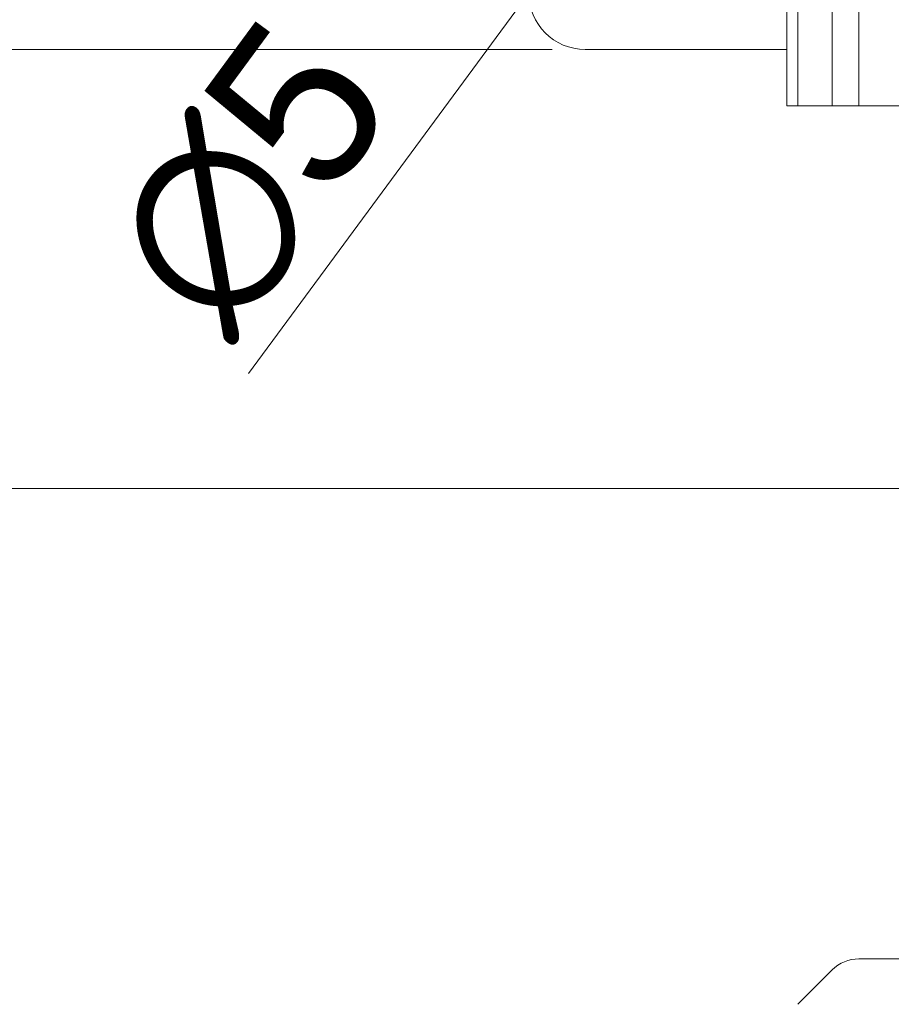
# Model space of a CAD drawing. Header units: millimetres. Extents: x 10000 to 10429, y -3552 to -3104.
# Tile 24 of 47: x 10072 to 10119, y -3454 to -3402. Entities that reach past the tile are written whole.
import ezdxf

# ---------------------------------------------------------------- set-up
doc = ezdxf.new("R2010")
doc.units = ezdxf.units.MM
doc.layers.get('Defpoints').update_dxf_attribs({"lineweight": 18})
doc.layers.add('1', color=7, linetype='Continuous', true_color=0xffffff)
doc.layers.add('7标注层', color=4, linetype='Continuous', lineweight=18)
doc.styles.add('3.5', font='txt', dxfattribs={"height": 8.75})
doc.dimstyles.new('ISO-3.5', dxfattribs={"dimtxt": 8.75, "dimasz": 8.75, "dimexe": 5.25, "dimexo": 1.75, "dimgap": 1.75, "dimtad": 1, "dimdsep": 46, "dimtxsty": '3.5', "dimcen": 8.75, "dimclrd": 256, "dimclre": 256, "dimclrt": 256, "dimadec": 1, "dimazin": 0, "dimtp": 2e-09, "dimtm": 1.1e-09, "dimtfac": 1, "dimtmove": 0, "dimatfit": 3, "dimfxl": 0, "dimtolj": 1, "dimlwd": -1, "dimlwe": -1, "dimarcsym": 0})

# ---------------------------------------------------------------- blocks, each defined once
blk = doc.blocks.new('*D61')
at = {"layer": '7标注层', "transparency": 16777216}
for p, q in [((10100.625, -3235.663), (10038.82, -3235.663)), ((10044.07, -3244.413), (10044.07, -3394.913)), ((10100.625, -3403.663), (10038.82, -3403.663))]:
    blk.add_line(p, q, dxfattribs=at)
for points in [[(10042.612, -3244.413), (10045.528, -3244.413), (10044.07, -3235.663)], [(10042.612, -3394.913), (10045.528, -3394.913), (10044.07, -3403.663)]]:
    blk.add_solid(points, dxfattribs=at)
at = {"layer": 'Defpoints', "color": 0, "transparency": 16777216}
for p in [(10102.375, -3235.663), (10044.07, -3403.663), (10102.375, -3403.663)]:
    blk.add_point(p, dxfattribs=at)
at = {"layer": '7标注层', "transparency": 16777216, "insert": (10037.945, -3319.663), "char_height": 8.75, "attachment_point": 5, "rotation": 90, "style": '3.5'}
blk.add_mtext('\\A1;168', dxfattribs=at)
blk = doc.blocks.new('*D64')
at = {"layer": '7标注层', "transparency": 16777216}
for p, q in [((10113.046, -3382.104), (10118.234, -3375.058)), ((10107.857, -3389.15), (10104.892, -3393.176)), ((10084.5, -3420.869), (10099.704, -3400.222))]:
    blk.add_line(p, q, dxfattribs=at)
for points in [[(10111.871, -3381.239), (10114.22, -3382.969), (10107.857, -3389.15)], [(10098.53, -3399.357), (10100.878, -3401.086), (10104.892, -3393.176)]]:
    blk.add_solid(points, dxfattribs=at)
at = {"layer": 'Defpoints', "color": 0, "transparency": 16777216}
for p in [(10107.857, -3389.15), (10104.892, -3393.176)]:
    blk.add_point(p, dxfattribs=at)
at = {"layer": '7标注层', "transparency": 16777216, "insert": (10084.575, -3410.436), "char_height": 8.75, "attachment_point": 5, "rotation": 53.6326, "style": '3.5'}
blk.add_mtext('\\A1;∅5', dxfattribs=at)

msp = doc.modelspace()

# ---------------------------------------------------------------- linework, layer by layer
at = {"layer": '1', "color": 7, "linetype": 'Continuous', "lineweight": 18}
for p, q in [((10113.075, -3406.663), (10113.075, -3401.663)), ((10113.661, -3401.663), (10113.661, -3406.663)), ((10115.489, -3406.663), (10115.489, -3401.663)), ((10116.903, -3401.663), (10116.903, -3406.663)), ((10102.375, -3403.663), (10113.075, -3403.663)), ((10113.075, -3406.663), (10113.661, -3406.663)), ((10113.661, -3406.663), (10115.489, -3406.663)), ((10115.489, -3406.663), (10116.903, -3406.663)), ((10116.903, -3406.663), (10316.846, -3406.663)), ((10116.903, -3451.945), (10316.846, -3451.945)), ((10113.661, -3454.359), (10115.489, -3452.531))]:
    msp.add_line(p, q, dxfattribs=at)
for centre, radius, start, end in [((10102.375, -3400.663), 3, 180, 270), ((10116.903, -3453.945), 2, 90, 135)]:
    msp.add_arc(centre, radius, start, end, dxfattribs=at)
at = {"layer": '7标注层', "color": 7}
msp.add_line((9999.561, -3426.977), (10428.867, -3426.977), dxfattribs=at)
msp.add_lwpolyline([(9999.561, -3426.977), (10428.867, -3426.977), (10428.867, -3104.369), (9999.561, -3104.369)], close=True, dxfattribs=at)

# ---------------------------------------------------------------- dimensions: what is measured, and where the dimension line sits
dim = msp.add_linear_dim(base=(10044.07, -3403.663), p1=(10102.375, -3235.663), p2=(10102.375, -3403.663), angle=90, dimstyle='ISO-3.5', dxfattribs=at)
dim.commit()
dim.dimension.update_dxf_attribs({"geometry": '*D61', "text_midpoint": (10037.945, -3319.663)})
dim = msp.add_diameter_dim_2p(p1=(10107.857, -3389.15), p2=(10104.892, -3393.176), dimstyle='ISO-3.5', dxfattribs=at)
dim.commit()
dim.dimension.update_dxf_attribs({"geometry": '*D64', "text_midpoint": (10084.575, -3410.436)})

doc.saveas('drawing.dxf')
